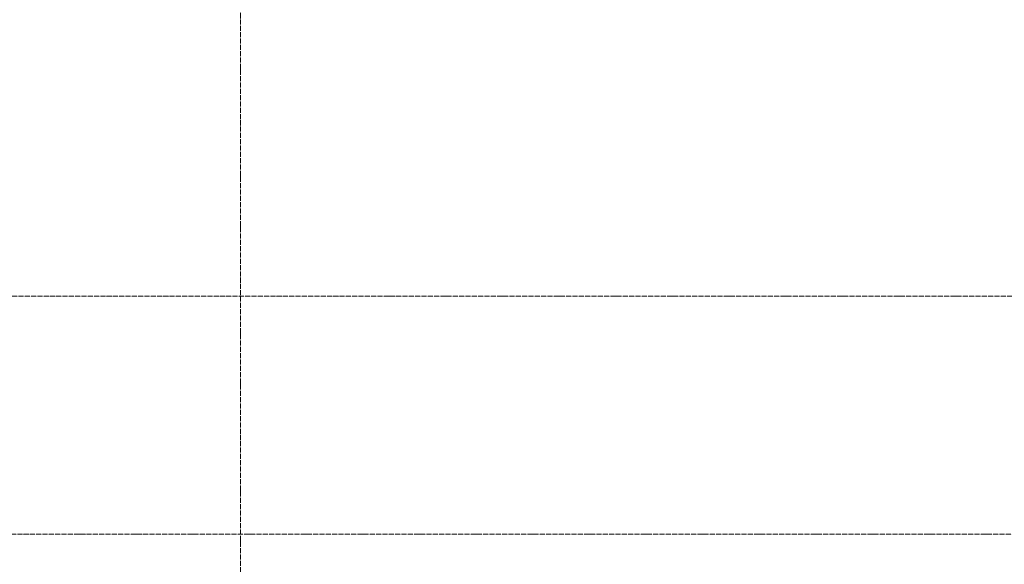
# Model space of a CAD drawing. Header units: millimetres. Extents: x -290 to 116110, y -2975 to 80225.
# Tile 58 of 247: x 7560 to 11486, y 55141 to 57313. Entities that reach past the tile are written whole.
import ezdxf

# ---------------------------------------------------------------- set-up
doc = ezdxf.new("R2010")
doc.units = ezdxf.units.MM
doc.linetypes.add('ADSK_Линия сетки', pattern=[25, 20, -2.5, 0, -2.5])
doc.linetypes.add('ADSK_Линия сетки_2_', pattern=[25, 20, -2.5, 0, -2.5])
doc.layers.add('Оси', color=7, linetype='Continuous', lineweight=9)

# ---------------------------------------------------------------- blocks, each defined once
blk = doc.blocks.new('135_SLK_GD_KR_rvt-1-B2_-11_400__На лист секция 4_-11_400')
at = {"layer": 'Оси', "color": 254, "linetype": 'ADSK_Линия сетки_2_', "true_color": 0xe5e5e5}
blk.add_line((-13132712.8, -9242750.3), (-13037493.1, -9242750.3), dxfattribs=at)
blk = doc.blocks.new('A$Cc005853f')
at = {"layer": 'Оси', "color": 253, "linetype": 'ADSK_Линия сетки', "true_color": 0xaaaaaa}
for p, q in [((6353.1, 2607.6), (6353.1, 76889.4)), ((96019.7, 54339.4), (2670.9, 54339.4))]:
    blk.add_line(p, q, dxfattribs=at)
at = {"lineweight": 5}
blk.add_blockref('135_SLK_GD_KR_rvt-1-B2_-11_400__На лист секция 4_-11_400', (13133512.8, 9298039.8), dxfattribs=at)

msp = doc.modelspace()

# ---------------------------------------------------------------- block references
msp.add_blockref('A$Cc005853f', (2087, 921.7))

doc.saveas('drawing.dxf')
